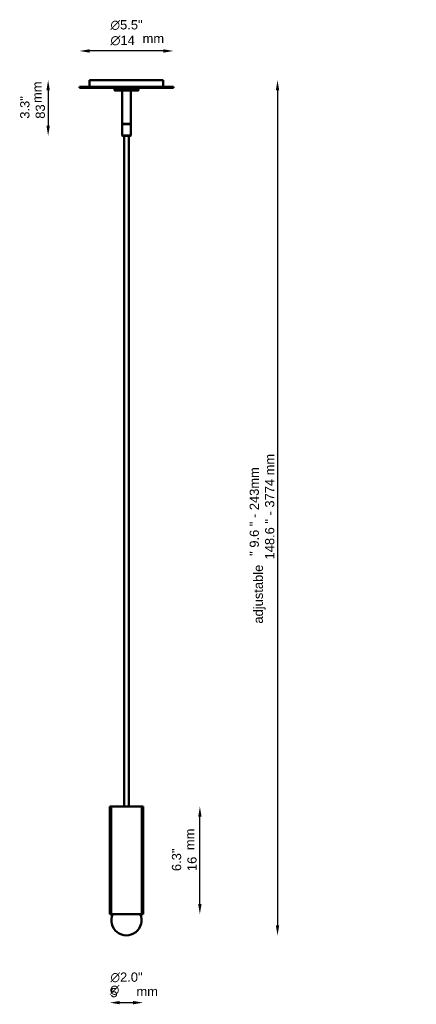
# Model space of a CAD drawing. Header units: millimetres. Extents: x 1007 to 1599, y 196 to 1663.
import ezdxf

# ---------------------------------------------------------------- set-up
doc = ezdxf.new("R2010")
doc.units = ezdxf.units.MM
doc.header["$LTSCALE"] = 6
for name, color, linetype, lineweight in [('Symbol (ISO)', 7, 'Continuous', 25), ('Widoczne (ISO)', 7, 'Continuous', 50), ('Wymiar (ISO)', 7, 'Continuous', 25)]:
    doc.layers.add(name, color=color, linetype=linetype, lineweight=lineweight)
doc.styles.add('Tekst notatki (ISO)', font='arial.ttf')
doc.dimstyles.new('Domyślne (ISO)', dxfattribs={"dimscale": 6, "dimtxt": 2.3, "dimasz": 2.5, "dimexe": 3.175, "dimexo": 0, "dimgap": 0.762, "dimtad": 1, "dimdec": 1, "dimlfac": 0.03937, "dimzin": 0, "dimdsep": 46, "dimtxsty": 'Tekst notatki (ISO)', "dimcen": 0.09, "dimdle": 10, "dimclrd": 256, "dimclre": 256, "dimclrt": 256, "dimazin": 2, "dimtfac": 1, "dimtmove": 0, "dimatfit": 3, "dimfxl": 0, "dimtolj": 1, "dimlwd": -1, "dimlwe": -1, "dimarcsym": 0})

# ---------------------------------------------------------------- blocks, each defined once
blk = doc.blocks.new('*D4')
at = {"layer": 'Defpoints', "color": 0, "transparency": 16777216}
for p in [(1096.4, 1616.1), (1096.4, 1561.1), (1236.4, 1561.1)]:
    blk.add_point(p, dxfattribs=at)
at = {"layer": 'Wymiar (ISO)', "transparency": 16777216}
blk.add_line((1221.4, 1616.1), (1111.4, 1616.1), dxfattribs=at)
for points in [[(1111.4, 1618.6), (1111.4, 1613.6), (1096.4, 1616.1)], [(1221.4, 1618.6), (1221.4, 1613.6), (1236.4, 1616.1)]]:
    blk.add_solid(points, dxfattribs=at)
at = {"layer": 'Wymiar (ISO)', "transparency": 16777216, "insert": (1142.6, 1662), "char_height": 13.8, "attachment_point": 1, "style": 'Tekst notatki (ISO)'}
blk.add_mtext('\\A1;{\\fAIGDT|b0|i0;\\ln}\\fArial|b0|i0;{\\H13.8000;5.5"}\\P∅14', dxfattribs=at)
blk = doc.blocks.new('*D5')
at = {"layer": 'Defpoints', "color": 0, "transparency": 16777216}
for p in [(1111.4, 1572.6), (1049.7, 1489.6), (1166.4, 1489.6)]:
    blk.add_point(p, dxfattribs=at)
at = {"layer": 'Wymiar (ISO)', "transparency": 16777216}
blk.add_line((1049.7, 1557.6), (1049.7, 1504.6), dxfattribs=at)
for points in [[(1047.2, 1557.6), (1052.2, 1557.6), (1049.7, 1572.6)], [(1047.2, 1504.6), (1052.2, 1504.6), (1049.7, 1489.6)]]:
    blk.add_solid(points, dxfattribs=at)
at = {"layer": 'Wymiar (ISO)', "transparency": 16777216, "insert": (1008, 1515.1), "char_height": 13.8, "attachment_point": 1, "rotation": 90, "style": 'Tekst notatki (ISO)'}
blk.add_mtext('\\A1;3.3"\\P83', dxfattribs=at)
blk = doc.blocks.new('*D6')
at = {"layer": 'Defpoints', "color": 0, "transparency": 16777216}
for p in [(1141.5, 490.1), (1275.9, 490.1), (1141.5, 330.1)]:
    blk.add_point(p, dxfattribs=at)
at = {"layer": 'Wymiar (ISO)', "transparency": 16777216}
blk.add_line((1275.9, 345.1), (1275.9, 475.1), dxfattribs=at)
for points in [[(1273.4, 475.1), (1278.4, 475.1), (1275.9, 490.1)], [(1273.4, 345.1), (1278.4, 345.1), (1275.9, 330.1)]]:
    blk.add_solid(points, dxfattribs=at)
at = {"layer": 'Wymiar (ISO)', "transparency": 16777216, "insert": (1234.2, 394.1), "char_height": 13.8, "attachment_point": 1, "rotation": 90, "style": 'Tekst notatki (ISO)'}
blk.add_mtext('\\A1;6.3"\\P16', dxfattribs=at)
blk = doc.blocks.new('*D7')
at = {"layer": 'Defpoints', "color": 0, "transparency": 16777216}
for p in [(1141.5, 330.1), (1191.3, 330.1), (1191.3, 198.1)]:
    blk.add_point(p, dxfattribs=at)
at = {"layer": 'Wymiar (ISO)', "transparency": 16777216}
blk.add_line((1156.5, 198.1), (1176.3, 198.1), dxfattribs=at)
for points in [[(1156.5, 200.6), (1156.5, 195.6), (1141.5, 198.1)], [(1176.3, 200.6), (1176.3, 195.6), (1191.3, 198.1)]]:
    blk.add_solid(points, dxfattribs=at)
at = {"layer": 'Wymiar (ISO)', "transparency": 16777216, "insert": (1142.6, 243), "char_height": 13.8, "attachment_point": 1, "style": 'Tekst notatki (ISO)'}
blk.add_mtext('\\A1;\\fAIGDT|b0|i0;{\\H13.7400;n}\\fArial|b0|i0;{\\H13.8000;2.0"}\\P5', dxfattribs=at)
blk = doc.blocks.new('*D8')
at = {"layer": 'Defpoints', "color": 0, "transparency": 16777216}
for p in [(1221.4, 1572.6), (1166.4, 298.3), (1391.7, 298.3)]:
    blk.add_point(p, dxfattribs=at)
at = {"layer": 'Wymiar (ISO)', "transparency": 16777216}
blk.add_line((1391.7, 1557.6), (1391.7, 313.3), dxfattribs=at)
for points in [[(1389.2, 1557.6), (1394.2, 1557.6), (1391.7, 1572.6)], [(1389.2, 313.3), (1394.2, 313.3), (1391.7, 298.3)]]:
    blk.add_solid(points, dxfattribs=at)
at = {"layer": 'Wymiar (ISO)', "transparency": 16777216, "insert": (1350.1, 858.5), "char_height": 13.8, "attachment_point": 1, "rotation": 90, "style": 'Tekst notatki (ISO)'}
blk.add_mtext('\\A1; "\\fArial|b0|i0;{\\H13.7400; 9.6 " - 243mm\\P}\\fArial|b0|i0;{\\H13.7400;148.6 " - 3774 mm }', dxfattribs=at)

msp = doc.modelspace()

# ---------------------------------------------------------------- linework, layer by layer
at = {"layer": 'Widoczne (ISO)'}
for p, q in [((1221.43, 1572.6), (1111.43, 1572.6)), ((1111.43, 1572.6), (1111.43, 1562.6)), ((1221.43, 1572.6), (1221.43, 1562.6)), ((1236.43, 1562.6), (1096.43, 1562.6)), ((1096.43, 1562.6), (1096.43, 1561.1)), ((1096.43, 1561.1), (1236.43, 1561.1)), ((1148.93, 1561.1), (1148.43, 1560.6)), ((1184.43, 1560.6), (1148.43, 1560.6)), ((1148.43, 1557.6), (1148.43, 1560.6)), ((1148.43, 1557.6), (1184.43, 1557.6)), ((1148.93, 1557.1), (1148.43, 1557.6)), ((1183.93, 1557.1), (1148.93, 1557.1)), ((1159.93, 1557.1), (1159.93, 1507.6)), ((1172.93, 1557.1), (1172.93, 1507.6)), ((1183.93, 1561.1), (1184.43, 1560.6)), ((1183.93, 1557.1), (1184.43, 1557.6)), ((1184.43, 1557.6), (1184.43, 1560.6)), ((1236.43, 1562.6), (1236.43, 1561.1)), ((1160.43, 1507.6), (1159.93, 1507.1)), ((1159.93, 1507.6), (1172.93, 1507.6)), ((1172.93, 1507.1), (1159.93, 1507.1)), ((1159.93, 1490.1), (1159.93, 1507.1)), ((1172.43, 1507.6), (1172.93, 1507.1)), ((1172.93, 1490.1), (1172.93, 1507.1)), ((1159.93, 1490.1), (1172.93, 1490.1)), ((1160.43, 1489.6), (1159.93, 1490.1)), ((1172.43, 1489.6), (1160.43, 1489.6)), ((1162.93, 490.1), (1162.93, 1489.6)), ((1169.93, 490.1), (1169.93, 1489.6)), ((1172.43, 1489.6), (1172.93, 1490.1)), ((1142.43, 490.1), (1141.53, 490.1)), ((1141.53, 330.1), (1141.53, 490.1)), ((1142.43, 490.1), (1143.7, 490.1)), ((1145.74, 490.1), (1143.7, 490.1)), ((1143.7, 330.1), (1143.7, 490.1)), ((1145.74, 490.1), (1147.57, 490.1)), ((1147.57, 490.1), (1149.59, 490.1)), ((1149.59, 490.1), (1149.79, 490.1)), ((1153.14, 490.1), (1149.79, 490.1)), ((1153.14, 490.1), (1155.06, 490.1)), ((1155.06, 490.1), (1157.99, 490.1)), ((1157.99, 490.1), (1159, 490.1)), ((1163.18, 490.1), (1159, 490.1)), ((1163.18, 490.1), (1164.81, 490.1)), ((1164.81, 490.1), (1168.05, 490.1)), ((1168.05, 490.1), (1169.68, 490.1)), ((1173.86, 490.1), (1169.68, 490.1)), ((1173.86, 490.1), (1174.87, 490.1)), ((1174.87, 490.1), (1177.8, 490.1)), ((1177.8, 490.1), (1179.72, 490.1)), ((1183.07, 490.1), (1179.72, 490.1)), ((1183.07, 490.1), (1183.26, 490.1)), ((1183.26, 490.1), (1185.29, 490.1)), ((1185.29, 490.1), (1187.12, 490.1)), ((1189.16, 490.1), (1187.12, 490.1)), ((1189.16, 490.1), (1190.43, 490.1)), ((1189.16, 330.1), (1189.16, 490.1)), ((1191.33, 490.1), (1190.43, 490.1)), ((1191.33, 330.1), (1191.33, 490.1)), ((1142.43, 330.1), (1141.53, 330.1)), ((1142.43, 330.1), (1143.7, 330.1)), ((1145.74, 330.1), (1143.7, 330.1)), ((1145.74, 330.1), (1147.57, 330.1)), ((1147.57, 330.1), (1149.59, 330.1)), ((1149.59, 330.1), (1149.79, 330.1)), ((1153.14, 330.1), (1149.79, 330.1)), ((1153.14, 330.1), (1155.06, 330.1)), ((1155.06, 330.1), (1157.99, 330.1)), ((1157.99, 330.1), (1159, 330.1)), ((1163.18, 330.1), (1159, 330.1)), ((1163.18, 330.1), (1164.81, 330.1)), ((1164.81, 330.1), (1168.05, 330.1)), ((1168.05, 330.1), (1169.68, 330.1)), ((1173.86, 330.1), (1169.68, 330.1)), ((1173.86, 330.1), (1174.87, 330.1)), ((1174.87, 330.1), (1177.8, 330.1)), ((1177.8, 330.1), (1179.72, 330.1)), ((1183.07, 330.1), (1179.72, 330.1)), ((1183.07, 330.1), (1183.26, 330.1)), ((1183.26, 330.1), (1185.29, 330.1)), ((1185.29, 330.1), (1187.12, 330.1)), ((1189.16, 330.1), (1187.12, 330.1)), ((1189.16, 330.1), (1190.43, 330.1)), ((1191.33, 330.1), (1190.43, 330.1))]:
    msp.add_line(p, q, dxfattribs=at)
msp.add_arc((1166.43, 320.8), 22.5, 155.5856, 24.4144, dxfattribs=at)

# ---------------------------------------------------------------- texts
at = {"layer": 'Symbol (ISO)', "char_height": 13.8, "width": 32.1229, "attachment_point": 1, "style": 'Tekst notatki (ISO)'}
for insert in [(1190.52, 1641.57), (1181.29, 221.7)]:
    msp.add_mtext('\\fArial|b0|i0;mm', dxfattribs=dict(at, insert=insert))
at = {"layer": 'Symbol (ISO)', "char_height": 13.8, "attachment_point": 1, "rotation": 90, "style": 'Tekst notatki (ISO)'}
for s, insert, width in [('\\fArial|b0|i0;mm', (1026.19, 1538.52), 32.1229), ('\\fArial|b0|i0;adjustable', (1356.07, 762.8), 87.8698), ('\\fArial|b0|i0;mm', (1253.94, 425.3), 32.1229)]:
    msp.add_mtext(s, dxfattribs=dict(at, insert=insert, width=width))
at = {"layer": 'Symbol (ISO)', "insert": (1141.59, 224.15), "char_height": 13.74, "attachment_point": 1, "style": 'Tekst notatki (ISO)'}
msp.add_mtext('\\fAIGDT|b0|i0;{\\H13.7400;n}', dxfattribs=at)

# ---------------------------------------------------------------- dimensions: what is measured, and where the dimension line sits
at = {"layer": 'Wymiar (ISO)'}
for base, p1, p2, angle, text, picture, middle in [((1096.43, 1616.14), (1236.43, 1561.1), (1096.43, 1561.1), 180, '{\\fAIGDT|b0|i0;\\ln}\\fArial|b0|i0;{\\H13.8000;<>"}\\P∅14', '*D4', (1166.43, 1616.14)), ((1049.69, 1489.6), (1111.43, 1572.6), (1166.43, 1489.6), 90, '<>"\\P83', '*D5', (1049.69, 1531.1)), ((1391.69, 298.3), (1221.43, 1572.6), (1166.43, 298.3), 270, ' "\\fArial|b0|i0;{\\H13.7400; 9.6 " - 243mm\\P}\\fArial|b0|i0;{\\H13.7400;148.6 " - 3774 mm }', '*D8', (1391.69, 935.45)), ((1275.88, 490.1), (1141.53, 330.1), (1141.53, 490.1), 90, '<>"\\P16', '*D6', (1275.88, 410.1))]:
    dim = msp.add_linear_dim(base=base, p1=p1, p2=p2, angle=angle, text=text, dimstyle='Domyślne (ISO)', override={"dimgap": 0.762, "dimdec": 1, "dimlfac": 0.03937, "dimpost": '\\X', "dimse1": 1, "dimse2": 1, "dimtol": 0, "dimlim": 0, "dimtp": 0, "dimtm": 0, "dimtdec": 2, "dimtofl": 0, "dimatfit": 1, "dimtvp": -0.25}, dxfattribs=at)
    dim.commit()
    dim.dimension.update_dxf_attribs({"geometry": picture, "text_midpoint": middle, "dimtype": 160})
dim = msp.add_linear_dim(base=(1191.33, 198.1), p1=(1141.53, 330.1), p2=(1191.33, 330.1), text='\\fAIGDT|b0|i0;{\\H13.7400;n}\\fArial|b0|i0;{\\H13.8000;<>"}\\P5', dimstyle='Domyślne (ISO)', override={"dimgap": 0.762, "dimdec": 1, "dimlfac": 0.03937, "dimpost": '\\X', "dimse1": 1, "dimse2": 1, "dimtol": 0, "dimlim": 0, "dimtp": 0, "dimtm": 0, "dimtdec": 2, "dimtofl": 0, "dimatfit": 1, "dimtvp": -0.25}, dxfattribs=at)
dim.commit()
dim.dimension.update_dxf_attribs({"geometry": '*D7', "text_midpoint": (1166.43, 198.1), "dimtype": 160})

doc.saveas('drawing.dxf')
